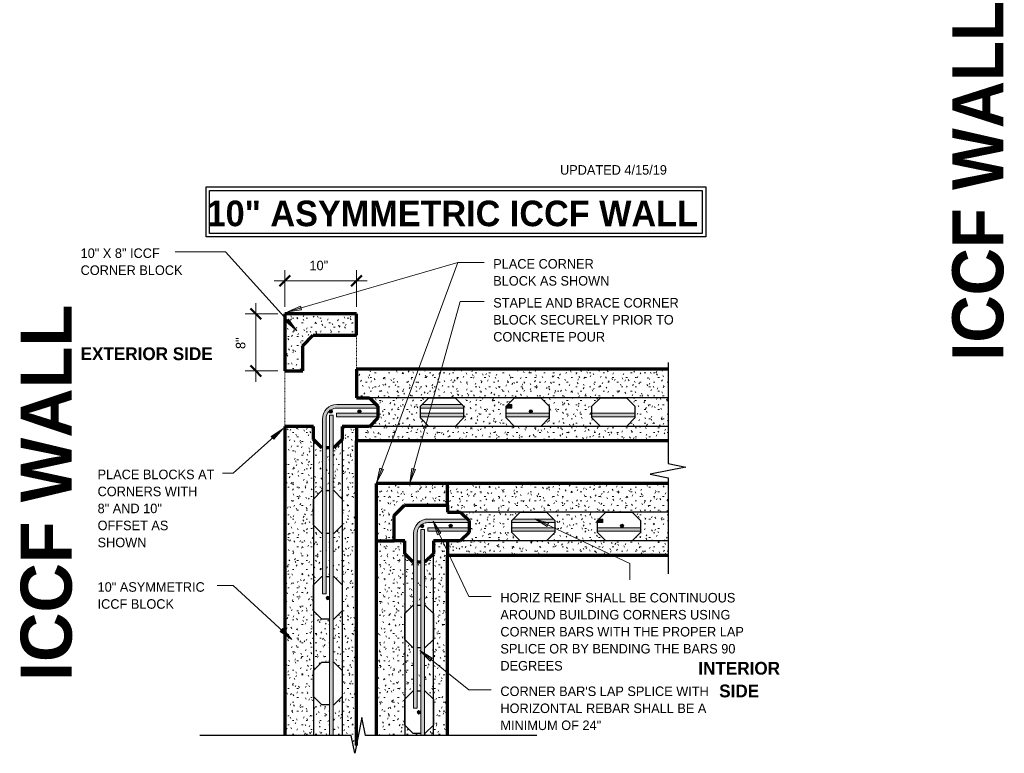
# Model space of a CAD drawing. Header units: inches. Extents: x 0 to 1341, y -35 to 287.
# Tile 12 of 13: x 1068 to 1206, y 9 to 112. Entities that reach past the tile are written whole.
import ezdxf

# ---------------------------------------------------------------- set-up
doc = ezdxf.new("R2010")
doc.units = ezdxf.units.IN
doc.header["$MEASUREMENT"] = 0
doc.linetypes.add('Hidden 1_16_', pattern=[0.09375, 0.0625, -0.03125])
doc.layers.add('A-ANNO-DIMS', color=1, linetype='Continuous')
for name, color, linetype, lineweight in [('A-ANNO-DIMS-16', 1, 'Continuous', 9), ('A-ANNO-TEXT', 2, 'Continuous', 9), ('A-DETL', 5, 'Hidden 1_16_', 9), ('A-DETL-GENF', 3, 'Continuous', 9), ('A-DETL-HLIN', 3, 'Continuous', 70), ('A-DETL-MLIN', 3, 'Continuous', 30)]:
    doc.layers.add(name, color=color, linetype=linetype, lineweight=lineweight)
doc.dimstyles.new('Linear_-_3_32__SBT', dxfattribs={"dimscale": 12, "dimtxt": 0.125, "dimasz": 0.18, "dimexe": 0.125, "dimexo": 0.005208, "dimgap": 0.083333, "dimtad": 1, "dimtoh": 1, "dimdec": 0, "dimzin": 3, "dimdsep": 46, "dimlunit": 4, "dimtxsty": 'Standard', "dimtsz": 0.088388, "dimcen": 0.09, "dimdle": 0.125, "dimazin": 1, "dimtfac": 1, "dimtdec": 0, "dimtmove": 0, "dimatfit": 3, "dimfxl": 0, "dimtvp": 1, "dimtolj": 1, "dimtzin": 0, "dimarcsym": 0})
pattern_1 = [(0, (953.679, 0), (2.56, 0.64), [0.211, -1.709, 0.211, -1.709, -10.24]), (0, (953.679, 0), (2.56, 0.64), [-3.84, 0.211, -3.629, 0.211, -1.709, -4.48]), (0, (953.679, 0), (2.56, 0.64), [-9.6, 0.211, -1.069, 0.211, -2.989]), (120, (954.639, 0.32), (-1.8342563, 1.897025), [0.211, -1.709, 0.211, -1.709, -10.24]), (120, (954.639, 0.32), (-1.8342563, 1.897025), [-3.84, 0.211, -3.629, 0.211, -1.709, -4.48]), (120, (954.639, 0.32), (-1.8342563, 1.897025), [-9.6, 0.211, -1.069, 0.211, -2.989]), (240, (954.959, 1.6), (-0.7257437, -2.537025), [0.211, -1.709, 0.211, -1.709, -10.24]), (240, (954.959, 1.6), (-0.7257437, -2.537025), [-3.84, 0.211, -3.629, 0.211, -1.709, -4.48]), (240, (954.959, 1.6), (-0.7257437, -2.537025), [-9.6, 0.211, -1.069, 0.211, -2.989])]

# ---------------------------------------------------------------- blocks, each defined once
blk = doc.blocks.new('Reinf Bar Bend _NSTRUCTION0')
at = {"layer": 'A-DETL-GENF'}
h = blk.add_hatch(color=256, dxfattribs=at)
edge = h.paths.add_edge_path(flags=0)
edge.add_line((-1.5, 0.5), (-26, 0.5))
edge.add_line((-26, 0.5), (-26, 0))
edge.add_line((-26, 0), (-1.5, 0))
edge.add_spline(control_points=[(-1.5, 0), (-1.31, -0.02), (-0.95, -0.11), (-0.64, -0.32), (-0.5, -0.45)], knot_values=[0, 0, 0, 0, 0.561836, 1.105611, 1.105611, 1.105611, 1.105611], degree=3, periodic=0)
edge.add_line((-0.5, -0.45), (-0.47, -0.44))
edge.add_spline(control_points=[(-0.47, -0.44), (-0.45, -0.44), (-0.43, -0.44), (-0.39, -0.45), (-0.36, -0.47), (-0.32, -0.49), (-0.28, -0.52), (-0.25, -0.57), (-0.24, -0.61), (-0.23, -0.64), (-0.23, -0.68), (-0.23, -0.7), (-0.23, -0.72)], knot_values=[0, 0, 0, 0, 0.054377, 0.080535, 0.10636, 0.1593, 0.212129, 0.264829, 0.31743, 0.343, 0.368839, 0.422397, 0.422397, 0.422397, 0.422397], degree=3, periodic=0)
edge.add_spline(control_points=[(-0.23, -0.72), (-0.18, -0.85), (-0.1, -1.11), (-0.03, -1.37), (0, -1.5)], knot_values=[0, 0, 0, 0, 0.402881, 0.810489, 0.810489, 0.810489, 0.810489], degree=3, periodic=0)
edge.add_line((0, -1.5), (0, -7.25))
edge.add_line((0, -7.25), (0.27, -7.25))
edge.add_line((0.27, -7.25), (0.5, -7.03))
edge.add_line((0.5, -7.03), (0.5, -1.5))
edge.add_spline(control_points=[(0.5, -1.5), (0.5, -1.37), (0.48, -1.17), (0.42, -0.91), (0.35, -0.73), (0.27, -0.56), (0.16, -0.39), (0.05, -0.23), (-0.08, -0.08), (-0.23, 0.05), (-0.39, 0.16), (-0.56, 0.27), (-0.73, 0.35), (-0.91, 0.42), (-1.17, 0.48), (-1.37, 0.5), (-1.5, 0.5)], knot_values=[0, 0, 0, 0, 0.399354, 0.592814, 0.784392, 0.978725, 1.17682, 1.374914, 1.569247, 1.76358, 1.961675, 2.15977, 2.354103, 2.545681, 2.73914, 3.138495, 3.138495, 3.138495, 3.138495], degree=3, periodic=0)
for points in [[(0.27, -19.25), (0.5, -19.03), (0.5, -13.48), (0.27, -13.25), (0, -13.25), (0, -19.25)], [(0, -26), (0.5, -26), (0.5, -25.48), (0.27, -25.25), (0, -25.25)]]:
    blk.add_hatch(color=256, dxfattribs=at).paths.add_polyline_path(points, flags=0)
for p, q in [((-1.5, 0.5), (-26, 0.5)), ((-26, 0.5), (-26, 0)), ((-26, 0), (-1.5, 0)), ((0, -1.5), (0, -7.25)), ((0.5, -7.03), (0.5, -1.5)), ((0, -13.25), (0, -19.25)), ((0.5, -19.03), (0.5, -13.48)), ((0, -25.25), (0, -26)), ((0, -26), (0.5, -26)), ((0.5, -26), (0.5, -25.48))]:
    blk.add_line(p, q, dxfattribs=at)
for centre, radius, start, end in [((-1.5, -1.5), 2, 0, 90), ((-1.5, -1.48), 1.48, 46.6638, 90.1282), ((-1.5, -1.5), 1.5, 359.9935, 31.4582)]:
    blk.add_arc(centre, radius, start, end, dxfattribs=at)
blk = doc.blocks.new('Reinf Bar Eleva_NSTRUCTION0')
at = {"layer": 'A-DETL-GENF'}
for points in [[(16.5, 0), (16.5, 0.5), (10.5, 0.5), (10.5, 0)], [(28.5, 0), (28.5, 0.5), (22.5, 0.5), (22.5, 0)], [(40.5, 0), (40.5, 0.5), (34.5, 0.5), (34.5, 0)], [(52.29, 0), (52.29, 0.5), (46.5, 0.5), (46.5, 0)]]:
    blk.add_hatch(color=256, dxfattribs=at).paths.add_polyline_path(points, flags=0)
for p, q in [((16.5, 0.5), (10.5, 0.5)), ((10.5, 0), (16.5, 0)), ((28.5, 0.5), (22.5, 0.5)), ((22.5, 0), (28.5, 0)), ((40.5, 0.5), (34.5, 0.5)), ((34.5, 0), (40.5, 0)), ((52.29, 0.5), (46.5, 0.5)), ((46.5, 0), (52.29, 0)), ((52.29, 0), (52.29, 0.5))]:
    blk.add_line(p, q, dxfattribs=at)
blk = doc.blocks.new('Reinf Bar Eleva_NSTRUCTION1')
at = {"layer": 'A-DETL-GENF'}
blk.add_hatch(color=256, dxfattribs=at).paths.add_polyline_path([(49.59, 0), (49.59, 0.5), (4.74, 0.5), (4.74, 0)], flags=0)
for p, q in [((49.59, 0.5), (4.74, 0.5)), ((4.74, 0), (49.59, 0)), ((49.59, 0), (49.59, 0.5))]:
    blk.add_line(p, q, dxfattribs=at)
blk = doc.blocks.new('Reinf Bar Eleva_NSTRUCTION2')
at = {"layer": 'A-DETL-GENF'}
for points in [[(22.5, 0.5), (22.5, 0), (28.5, 0), (28.5, 0.5)], [(34.5, 0.5), (34.5, 0), (40.5, 0), (40.5, 0.5)], [(52.29, 0), (52.29, 0.5), (46.5, 0.5), (46.5, 0)]]:
    blk.add_hatch(color=256, dxfattribs=at).paths.add_polyline_path(points, flags=0)
for p, q in [((28.5, 0.5), (22.5, 0.5)), ((22.5, 0), (28.5, 0)), ((40.5, 0.5), (34.5, 0.5)), ((34.5, 0), (40.5, 0)), ((52.29, 0.5), (46.5, 0.5)), ((46.5, 0), (52.29, 0)), ((52.29, 0), (52.29, 0.5))]:
    blk.add_line(p, q, dxfattribs=at)
blk = doc.blocks.new('Reinf Bar Eleva_NSTRUCTION3')
at = {"layer": 'A-DETL-GENF'}
blk.add_hatch(color=256, dxfattribs=at).paths.add_polyline_path([(49.59, 0), (49.59, 0.5), (20.75, 0.5), (20.75, 0)], flags=0)
for p, q in [((49.59, 0.5), (20.75, 0.5)), ((20.75, 0), (49.59, 0)), ((49.59, 0), (49.59, 0.5))]:
    blk.add_line(p, q, dxfattribs=at)
blk = doc.blocks.new('Reinf Bar Secti_NSTRUCTION0')
at = {"layer": 'A-DETL-GENF'}
h = blk.add_hatch(color=256, dxfattribs=at)
edge = h.paths.add_edge_path(flags=0)
edge.add_arc((0, 0), 0.25, 180, 360)
edge.add_arc((0, 0), 0.25, 0, 180)
for start, end in [(0, 180), (180, 0)]:
    blk.add_arc((0, 0), 0.25, start, end, dxfattribs=at)
blk = doc.blocks.new('Break Line2 - B_NSTRUCTION0')
at = {"layer": 'A-DETL-GENF', "lineweight": 30}
for p, q in [((0.5, 2.5), (-0.5, -2.5)), ((1, 0), (0.5, 2.5)), ((-1, 0), (-22.19, 0)), ((-0.5, -2.5), (-1, 0)), ((24.99, 0), (1, 0))]:
    blk.add_line(p, q, dxfattribs=at)
blk = doc.blocks.new('Break Line1 - B_NSTRUCTION0')
at = {"layer": 'A-DETL-GENF', "lineweight": 30}
for p, q in [((-1, 0), (-0.5, 2.5)), ((-0.5, 2.5), (0.5, -2.5)), ((-15.17, 0), (-1, 0)), ((0.5, -2.5), (1, 0)), ((1, 0), (14.44, 0))]:
    blk.add_line(p, q, dxfattribs=at)
blk = doc.blocks.new('DIMBLOCK18-ICCF_NSTRUCTION0')
at = {"layer": 'A-ANNO-DIMS-16'}
for p, q in [((1104.96, 71.36), (1104.96, 76.49)), ((1114.96, 71.36), (1114.96, 76.49)), ((1103.46, 74.99), (1116.46, 74.99)), ((1104.96, 74.99), (1104.96, 71.36)), ((1114.96, 74.99), (1114.96, 71.36))]:
    blk.add_line(p, q, dxfattribs=at)
at = {"layer": 'A-ANNO-DIMS-16', "lineweight": 50}
for p, q in [((1104.96, 74.99), (1104.21, 74.24)), ((1104.96, 74.99), (1105.71, 75.74)), ((1114.96, 74.99), (1114.21, 74.24)), ((1114.96, 74.99), (1115.71, 75.74))]:
    blk.add_line(p, q, dxfattribs=at)
at = {"layer": 'A-ANNO-DIMS-16', "color": 0, "insert": (1108.39, 77.8), "char_height": 1.3341, "width": 3.7714, "attachment_point": 1, "line_spacing_factor": 1.070803}
blk.add_mtext('\\fStylus BT|b0|i0|c0|p34|;10"', dxfattribs=at)
blk = doc.blocks.new('DIMBLOCK19-ICCF_NSTRUCTION0')
at = {"layer": 'A-ANNO-DIMS-16'}
for p, q in [((1100.89, 71.86), (1100.89, 60.86)), ((1103.96, 70.36), (1099.39, 70.36)), ((1100.89, 70.36), (1103.96, 70.36)), ((1103.96, 62.36), (1099.39, 62.36)), ((1100.89, 62.36), (1103.96, 62.36))]:
    blk.add_line(p, q, dxfattribs=at)
at = {"layer": 'A-ANNO-DIMS-16', "lineweight": 50}
for p, q in [((1100.89, 70.36), (1100.14, 71.11)), ((1100.89, 70.36), (1101.64, 69.61)), ((1100.89, 62.36), (1100.14, 63.11)), ((1100.89, 62.36), (1101.64, 61.61))]:
    blk.add_line(p, q, dxfattribs=at)
at = {"layer": 'A-ANNO-DIMS-16', "color": 0, "insert": (1098.08, 65.44), "char_height": 1.3341, "width": 2.2, "attachment_point": 1, "rotation": 90, "line_spacing_factor": 1.070803}
blk.add_mtext('\\fStylus BT|b0|i0|c0|p34|;8"', dxfattribs=at)

msp = doc.modelspace()

# ---------------------------------------------------------------- hatches: boundary and pattern name
at = {"layer": 'A-ANNO-TEXT'}
for points in [[(1107.3, 70.93), (1107.16, 71.43), (1105.31, 70.62)], [(1105.46, 69.62), (1105.07, 69.27), (1106.6, 67.96)], [(1103.05, 53.2), (1103.4, 52.8), (1104.72, 54.33)], [(1118.76, 48.59), (1118.27, 48.77), (1117.82, 46.8)], [(1123.23, 48.58), (1122.73, 48.72), (1122.44, 46.72)], [(1141.66, 40.57), (1141.88, 41.05), (1139.96, 41.66)], [(1126.33, 39.43), (1126.8, 39.66), (1125.71, 41.35)], [(1104.64, 26.3), (1104.28, 25.91), (1105.93, 24.76)], [(1125.24, 21.77), (1125.57, 22.18), (1123.84, 23.23)]]:
    msp.add_hatch(color=7, dxfattribs=at).paths.add_polyline_path(points, flags=0)
at = {"layer": 'A-DETL-GENF'}
h = msp.add_hatch(dxfattribs=at)
h.set_pattern_fill('FP9_26', style=0, pattern_type=2)
h.set_pattern_definition(pattern_1)
h.paths.add_polyline_path([(1104.96, 70.36), (1104.96, 62.36), (1107.47, 62.36), (1107.47, 65.89), (1108.93, 67.36), (1114.96, 67.36), (1114.96, 70.36)], flags=0)
h = msp.add_hatch(dxfattribs=at)
h.set_pattern_fill('FP9_26', style=0, pattern_type=2)
h.set_pattern_definition(pattern_1)
h.paths.add_polyline_path([(1114.96, 62.61), (1114.96, 58.61), (1116.79, 58.61), (1117.96, 57.43), (1117.96, 55.78), (1116.79, 54.61), (1114.96, 54.61), (1114.96, 52.61), (1158.62, 52.61), (1158.62, 62.61)], flags=0)
h.paths.add_polyline_path([(1128.79, 58.61), (1129.96, 57.43), (1129.96, 55.78), (1128.79, 54.61), (1125.13, 54.61), (1123.96, 55.78), (1123.96, 57.43), (1125.13, 58.61)], flags=0)
h.paths.add_polyline_path([(1140.79, 58.61), (1141.96, 57.43), (1141.96, 55.78), (1140.79, 54.61), (1137.13, 54.61), (1135.96, 55.78), (1135.96, 57.43), (1137.13, 58.61)], flags=0)
h.paths.add_polyline_path([(1152.79, 58.61), (1153.96, 57.43), (1153.96, 55.78), (1152.79, 54.61), (1149.13, 54.61), (1147.96, 55.78), (1147.96, 57.43), (1149.13, 58.61)], flags=0)
h = msp.add_hatch(dxfattribs=at)
h.set_pattern_fill('FP9_26', style=0, pattern_type=2)
h.set_pattern_definition(pattern_1)
h.paths.add_polyline_path([(1110.13, 51.61), (1108.96, 52.78), (1108.96, 54.61), (1104.96, 54.61), (1104.96, 11.34), (1111.21, 11.34), (1111.21, 15.61), (1110.13, 15.61), (1108.96, 16.78), (1108.96, 20.43), (1110.13, 21.61), (1111.21, 21.61), (1111.21, 27.61), (1110.13, 27.61), (1108.96, 28.78), (1108.96, 32.43), (1110.13, 33.61), (1110.21, 33.61), (1110.21, 39.61), (1110.13, 39.61), (1108.96, 40.78), (1108.96, 44.43), (1110.13, 45.61), (1110.21, 45.61), (1110.21, 51.61)], flags=0)
h = msp.add_hatch(dxfattribs=at)
h.set_pattern_fill('FP9_26', style=0, pattern_type=2)
h.set_pattern_definition(pattern_1)
h.paths.add_polyline_path([(1114.96, 54.61), (1112.96, 54.61), (1112.96, 52.78), (1111.79, 51.61), (1111.71, 51.61), (1111.71, 45.61), (1111.79, 45.61), (1112.96, 44.43), (1112.96, 40.78), (1111.79, 39.61), (1111.71, 39.61), (1111.71, 33.61), (1111.79, 33.61), (1112.96, 32.43), (1112.96, 28.78), (1111.79, 27.61), (1111.71, 27.61), (1111.71, 21.61), (1111.79, 21.61), (1112.96, 20.43), (1112.96, 16.78), (1111.79, 15.61), (1111.71, 15.61), (1111.71, 11.34), (1114.24, 11.34), (1114.74, 8.84), (1114.96, 9.94)], flags=0)
h = msp.add_hatch(dxfattribs=at)
h.set_pattern_fill('FP9_26', style=0, pattern_type=2)
h.set_pattern_definition(pattern_1)
h.paths.add_polyline_path([(1110.71, 51.61), (1110.71, 45.61), (1111.21, 45.61), (1111.21, 51.61)], flags=0)
h = msp.add_hatch(dxfattribs=at)
h.set_pattern_fill('FP9_26', style=0, pattern_type=2)
h.set_pattern_definition(pattern_1)
h.paths.add_polyline_path([(1117.74, 46.59), (1117.74, 38.59), (1120.25, 38.59), (1120.25, 42.13), (1121.71, 43.59), (1127.74, 43.59), (1127.74, 46.59)], flags=0)
h = msp.add_hatch(dxfattribs=at)
h.set_pattern_fill('FP9_26', style=0, pattern_type=2)
h.set_pattern_definition(pattern_1)
h.paths.add_polyline_path([(1127.74, 46.59), (1127.74, 42.59), (1129.56, 42.59), (1130.74, 41.42), (1130.74, 39.76), (1129.56, 38.59), (1127.74, 38.59), (1127.74, 36.59), (1158.62, 36.59), (1158.62, 46.59)], flags=0)
h.paths.add_polyline_path([(1141.57, 42.59), (1142.74, 41.42), (1142.74, 39.76), (1141.57, 38.59), (1137.91, 38.59), (1136.74, 39.76), (1136.74, 41.42), (1137.91, 42.59)], flags=0)
h.paths.add_polyline_path([(1153.57, 42.59), (1154.74, 41.42), (1154.74, 39.76), (1153.57, 38.59), (1149.91, 38.59), (1148.74, 39.76), (1148.74, 41.42), (1149.91, 42.59)], flags=0)
h = msp.add_hatch(dxfattribs=at)
h.set_pattern_fill('FP9_26', style=0, pattern_type=2)
h.set_pattern_definition(pattern_1)
h.paths.add_polyline_path([(1110.71, 39.61), (1110.71, 33.61), (1111.21, 33.61), (1111.21, 39.61)], flags=0)
h = msp.add_hatch(dxfattribs=at)
h.set_pattern_fill('FP9_26', style=0, pattern_type=2)
h.set_pattern_definition(pattern_1)
h.paths.add_polyline_path([(1122.91, 35.59), (1121.74, 36.76), (1121.74, 38.59), (1117.74, 38.59), (1117.74, 11.34), (1123.98, 11.34), (1123.98, 11.59), (1122.91, 11.59), (1121.74, 12.76), (1121.74, 16.42), (1122.91, 17.59), (1122.98, 17.59), (1122.98, 23.59), (1122.91, 23.59), (1121.74, 24.76), (1121.74, 28.42), (1122.91, 29.59), (1122.98, 29.59), (1122.98, 35.59)], flags=0)
h = msp.add_hatch(dxfattribs=at)
h.set_pattern_fill('FP9_26', style=0, pattern_type=2)
h.set_pattern_definition(pattern_1)
h.paths.add_polyline_path([(1127.74, 38.59), (1125.74, 38.59), (1125.74, 36.76), (1124.57, 35.59), (1124.48, 35.59), (1124.48, 29.59), (1124.57, 29.59), (1125.74, 28.42), (1125.74, 24.76), (1124.57, 23.59), (1124.48, 23.59), (1124.48, 17.59), (1124.57, 17.59), (1125.74, 16.42), (1125.74, 12.76), (1124.57, 11.59), (1124.48, 11.59), (1124.48, 11.34), (1127.74, 11.34)], flags=0)
h = msp.add_hatch(dxfattribs=at)
h.set_pattern_fill('FP9_26', style=0, pattern_type=2)
h.set_pattern_definition(pattern_1)
h.paths.add_polyline_path([(1123.48, 35.59), (1123.48, 29.59), (1123.98, 29.59), (1123.98, 35.59)], flags=0)
h = msp.add_hatch(dxfattribs=at)
h.set_pattern_fill('FP9_26', style=0, pattern_type=2)
h.set_pattern_definition(pattern_1)
h.paths.add_polyline_path([(1123.48, 23.59), (1123.48, 17.59), (1123.98, 17.59), (1123.98, 23.59)], flags=0)

# ---------------------------------------------------------------- linework, layer by layer
at = {"layer": 'A-ANNO-TEXT', "color": 7}
for p, q in [((1093.07, 79.04), (1089.57, 79.04)), ((1096.62, 79.04), (1093.07, 79.04)), ((1106.6, 67.96), (1096.62, 79.04)), ((1105.31, 70.62), (1129.15, 77.55)), ((1117.82, 46.8), (1129.15, 77.55)), ((1129.15, 77.55), (1132.85, 77.55)), ((1129.15, 77.55), (1132.85, 77.55)), ((1122.44, 46.72), (1129.51, 72.1)), ((1129.51, 72.1), (1132.85, 72.1)), ((1107.16, 71.43), (1105.31, 70.62)), ((1105.31, 70.62), (1107.3, 70.93)), ((1107.3, 70.93), (1107.16, 71.43)), ((1105.46, 69.62), (1105.07, 69.27)), ((1105.07, 69.27), (1106.6, 67.96)), ((1106.6, 67.96), (1105.46, 69.62)), ((1104.72, 54.33), (1097.69, 48.07)), ((1104.72, 54.33), (1103.05, 53.2)), ((1103.4, 52.8), (1104.72, 54.33)), ((1103.05, 53.2), (1103.4, 52.8)), ((1118.27, 48.77), (1117.82, 46.8)), ((1117.82, 46.8), (1118.76, 48.59)), ((1118.76, 48.59), (1118.27, 48.77)), ((1122.73, 48.72), (1122.44, 46.72)), ((1122.44, 46.72), (1123.23, 48.58)), ((1123.23, 48.58), (1122.73, 48.72)), ((1097.2, 48.07), (1096.21, 48.07)), ((1097.69, 48.07), (1097.2, 48.07)), ((1141.88, 41.05), (1139.96, 41.66)), ((1139.96, 41.66), (1141.66, 40.57)), ((1139.96, 41.66), (1153.27, 35.42)), ((1126.8, 39.66), (1125.71, 41.35)), ((1125.71, 41.35), (1126.33, 39.43)), ((1125.71, 41.35), (1130.73, 30.81)), ((1141.66, 40.57), (1141.88, 41.05)), ((1126.33, 39.43), (1126.8, 39.66)), ((1153.27, 35.42), (1153.27, 33.14)), ((1096.28, 32.31), (1095.48, 32.31)), ((1097.69, 32.31), (1096.28, 32.31)), ((1105.93, 24.76), (1097.69, 32.31)), ((1130.73, 30.81), (1133.85, 30.81)), ((1104.64, 26.3), (1104.28, 25.91)), ((1105.93, 24.76), (1104.64, 26.3)), ((1104.28, 25.91), (1105.93, 24.76)), ((1125.57, 22.18), (1123.84, 23.23)), ((1123.84, 23.23), (1125.24, 21.77)), ((1123.84, 23.23), (1130.73, 17.71)), ((1125.24, 21.77), (1125.57, 22.18)), ((1130.73, 17.71), (1133.85, 17.71))]:
    msp.add_line(p, q, dxfattribs=at)
at = {"layer": 'A-DETL', "linetype": 'Continuous', "lineweight": 30}
for p, q in [((1093.91, 88.12), (1163.9, 88.12)), ((1093.91, 81.12), (1093.91, 88.12)), ((1094.41, 87.62), (1163.4, 87.62)), ((1094.41, 81.62), (1094.41, 87.62)), ((1163.4, 87.62), (1163.4, 81.62)), ((1163.9, 88.12), (1163.9, 81.12)), ((1163.4, 81.62), (1094.41, 81.62)), ((1163.9, 81.12), (1093.91, 81.12)), ((1123.96, 57.43), (1125.13, 58.61)), ((1125.13, 58.61), (1128.79, 58.61)), ((1128.79, 58.61), (1129.96, 57.43)), ((1135.96, 57.43), (1137.13, 58.61)), ((1137.13, 58.61), (1140.79, 58.61)), ((1140.79, 58.61), (1141.96, 57.43)), ((1147.96, 57.43), (1149.13, 58.61)), ((1149.13, 58.61), (1152.79, 58.61)), ((1152.79, 58.61), (1153.96, 57.43)), ((1123.96, 55.78), (1123.96, 57.43)), ((1129.96, 57.43), (1129.96, 55.78)), ((1135.96, 55.78), (1135.96, 57.43)), ((1141.96, 57.43), (1141.96, 55.78)), ((1147.96, 55.78), (1147.96, 57.43)), ((1153.96, 57.43), (1153.96, 55.78)), ((1125.13, 54.61), (1123.96, 55.78)), ((1129.96, 55.78), (1128.79, 54.61)), ((1137.13, 54.61), (1135.96, 55.78)), ((1141.96, 55.78), (1140.79, 54.61)), ((1149.13, 54.61), (1147.96, 55.78)), ((1153.96, 55.78), (1152.79, 54.61)), ((1128.79, 54.61), (1125.13, 54.61)), ((1140.79, 54.61), (1137.13, 54.61)), ((1152.79, 54.61), (1149.13, 54.61)), ((1108.96, 44.43), (1110.13, 45.61)), ((1110.13, 45.61), (1110.21, 45.61)), ((1110.71, 45.61), (1111.21, 45.61)), ((1111.71, 45.61), (1111.79, 45.61)), ((1111.79, 45.61), (1112.96, 44.43)), ((1108.96, 40.78), (1108.96, 44.43)), ((1112.96, 44.43), (1112.96, 40.78)), ((1136.74, 41.42), (1137.91, 42.59)), ((1136.74, 39.76), (1136.74, 41.42)), ((1137.91, 42.59), (1141.57, 42.59)), ((1141.57, 42.59), (1142.74, 41.42)), ((1142.74, 41.42), (1142.74, 39.76)), ((1148.74, 41.42), (1149.91, 42.59)), ((1148.74, 39.76), (1148.74, 41.42)), ((1149.91, 42.59), (1153.57, 42.59)), ((1153.57, 42.59), (1154.74, 41.42)), ((1154.74, 41.42), (1154.74, 39.76)), ((1110.13, 39.61), (1108.96, 40.78)), ((1112.96, 40.78), (1111.79, 39.61)), ((1110.21, 39.61), (1110.13, 39.61)), ((1111.21, 39.61), (1110.71, 39.61)), ((1111.79, 39.61), (1111.71, 39.61)), ((1137.91, 38.59), (1136.74, 39.76)), ((1142.74, 39.76), (1141.57, 38.59)), ((1149.91, 38.59), (1148.74, 39.76)), ((1154.74, 39.76), (1153.57, 38.59)), ((1141.57, 38.59), (1137.91, 38.59)), ((1153.57, 38.59), (1149.91, 38.59)), ((1108.96, 32.43), (1110.13, 33.61)), ((1110.13, 33.61), (1110.21, 33.61)), ((1110.71, 33.61), (1111.21, 33.61)), ((1111.71, 33.61), (1111.79, 33.61)), ((1111.79, 33.61), (1112.96, 32.43)), ((1108.96, 28.78), (1108.96, 32.43)), ((1112.96, 32.43), (1112.96, 28.78)), ((1121.74, 28.42), (1122.91, 29.59)), ((1122.91, 29.59), (1122.98, 29.59)), ((1123.48, 29.59), (1123.98, 29.59)), ((1124.48, 29.59), (1124.57, 29.59)), ((1124.57, 29.59), (1125.74, 28.42)), ((1110.13, 27.61), (1108.96, 28.78)), ((1111.21, 27.61), (1110.13, 27.61)), ((1111.79, 27.61), (1111.71, 27.61)), ((1112.96, 28.78), (1111.79, 27.61)), ((1121.74, 24.76), (1121.74, 28.42)), ((1125.74, 28.42), (1125.74, 24.76)), ((1122.91, 23.59), (1121.74, 24.76)), ((1122.98, 23.59), (1122.91, 23.59)), ((1123.98, 23.59), (1123.48, 23.59)), ((1124.57, 23.59), (1124.48, 23.59)), ((1125.74, 24.76), (1124.57, 23.59)), ((1108.96, 20.43), (1110.13, 21.61)), ((1110.13, 21.61), (1111.21, 21.61)), ((1111.71, 21.61), (1111.79, 21.61)), ((1111.79, 21.61), (1112.96, 20.43)), ((1108.96, 16.78), (1108.96, 20.43)), ((1112.96, 20.43), (1112.96, 16.78)), ((1110.13, 15.61), (1108.96, 16.78)), ((1112.96, 16.78), (1111.79, 15.61)), ((1121.74, 16.42), (1122.91, 17.59)), ((1122.91, 17.59), (1122.98, 17.59)), ((1123.48, 17.59), (1123.98, 17.59)), ((1124.48, 17.59), (1124.57, 17.59)), ((1124.57, 17.59), (1125.74, 16.42)), ((1111.21, 15.61), (1110.13, 15.61)), ((1111.79, 15.61), (1111.71, 15.61)), ((1121.74, 12.76), (1121.74, 16.42)), ((1125.74, 16.42), (1125.74, 12.76)), ((1122.91, 11.59), (1121.74, 12.76)), ((1125.74, 12.76), (1124.57, 11.59)), ((1123.98, 11.59), (1122.91, 11.59)), ((1124.57, 11.59), (1124.48, 11.59))]:
    msp.add_line(p, q, dxfattribs=at)
at = {"layer": 'A-DETL', "linetype": 'Continuous', "lineweight": 70}
for p, q in [((1107.47, 65.89), (1108.93, 67.36)), ((1108.93, 67.36), (1114.96, 67.36)), ((1107.47, 62.36), (1107.47, 65.89)), ((1114.96, 58.61), (1116.79, 58.61)), ((1116.79, 58.61), (1117.96, 57.43)), ((1117.96, 57.43), (1117.96, 55.78)), ((1117.96, 55.78), (1116.79, 54.61)), ((1108.96, 52.78), (1108.96, 54.61)), ((1112.96, 54.61), (1112.96, 52.78)), ((1116.79, 54.61), (1114.96, 54.61)), ((1110.13, 51.61), (1108.96, 52.78)), ((1112.96, 52.78), (1111.79, 51.61)), ((1110.21, 51.61), (1110.13, 51.61)), ((1111.21, 51.61), (1110.71, 51.61)), ((1111.79, 51.61), (1111.71, 51.61)), ((1120.25, 42.13), (1121.71, 43.59)), ((1121.71, 43.59), (1127.74, 43.59)), ((1120.25, 38.59), (1120.25, 42.13)), ((1127.74, 42.59), (1129.56, 42.59)), ((1129.56, 42.59), (1130.74, 41.42)), ((1130.74, 41.42), (1130.74, 39.76)), ((1130.74, 39.76), (1129.56, 38.59)), ((1121.74, 36.76), (1121.74, 38.59)), ((1125.74, 38.59), (1125.74, 36.76)), ((1129.56, 38.59), (1127.74, 38.59)), ((1122.91, 35.59), (1121.74, 36.76)), ((1125.74, 36.76), (1124.57, 35.59)), ((1122.98, 35.59), (1122.91, 35.59)), ((1123.98, 35.59), (1123.48, 35.59)), ((1124.57, 35.59), (1124.48, 35.59))]:
    msp.add_line(p, q, dxfattribs=at)
at = {"layer": 'A-DETL'}
for p, q in [((1114.96, 67.36), (1114.96, 59.35)), ((1104.96, 64.35), (1104.96, 53.35))]:
    msp.add_line(p, q, dxfattribs=at)
at = {"layer": 'A-DETL-HLIN'}
for p, q in [((1104.96, 70.36), (1104.96, 62.36)), ((1114.96, 70.36), (1104.96, 70.36)), ((1114.96, 67.36), (1114.96, 70.36)), ((1104.96, 62.36), (1107.47, 62.36)), ((1114.96, 62.61), (1114.96, 58.61)), ((1158.62, 62.61), (1114.96, 62.61)), ((1108.96, 54.61), (1104.96, 54.61)), ((1104.96, 54.61), (1104.96, 11.34)), ((1114.96, 54.61), (1112.96, 54.61)), ((1114.96, 54.61), (1114.96, 52.61)), ((1114.96, 9.94), (1114.96, 52.61)), ((1114.96, 52.61), (1158.62, 52.61)), ((1117.74, 46.59), (1117.74, 38.59)), ((1127.74, 46.59), (1117.74, 46.59)), ((1158.62, 46.59), (1127.74, 46.59)), ((1127.74, 43.59), (1127.74, 46.59)), ((1127.74, 43.59), (1127.74, 42.59)), ((1117.74, 38.59), (1117.74, 11.34)), ((1117.74, 38.59), (1120.25, 38.59)), ((1121.74, 38.59), (1120.25, 38.59)), ((1127.74, 38.59), (1125.74, 38.59)), ((1127.74, 38.59), (1127.74, 36.59)), ((1127.74, 11.34), (1127.74, 36.59)), ((1127.74, 36.59), (1158.62, 36.59))]:
    msp.add_line(p, q, dxfattribs=at)
at = {"layer": 'A-DETL-MLIN'}
for p, q in [((1158.62, 58.6), (1114.96, 58.6)), ((1108.96, 54.61), (1108.96, 11.34)), ((1112.96, 54.61), (1112.96, 11.34)), ((1158.62, 54.61), (1114.96, 54.61)), ((1158.62, 42.59), (1127.74, 42.59)), ((1121.74, 38.59), (1121.74, 11.34)), ((1125.73, 38.59), (1125.73, 11.34)), ((1158.62, 38.59), (1127.74, 38.59))]:
    msp.add_line(p, q, dxfattribs=at)

# ---------------------------------------------------------------- block references
at = {"layer": 'A-DETL-GENF'}
for name, p, rotation in [('Break Line1 - B_NSTRUCTION0', (1158.62, 48.4), 270.0000000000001), ('Reinf Bar Bend _NSTRUCTION0', (1110.71, 57.16), 89.99999999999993), ('Reinf Bar Eleva_NSTRUCTION1', (1111.71, 6.6), 90.00000000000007), ('Reinf Bar Eleva_NSTRUCTION0', (1164.46, 56.44), 180), ('Reinf Bar Bend _NSTRUCTION0', (1123.48, 41.14), 89.99999999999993), ('Reinf Bar Eleva_NSTRUCTION3', (1124.48, -9.41), 90.00000000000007), ('Reinf Bar Eleva_NSTRUCTION2', (1177.24, 40.42), 180)]:
    msp.add_blockref(name, p, dxfattribs=dict(at, rotation=rotation))
for name, p in [('Reinf Bar Secti_NSTRUCTION0', (1111.39, 56.69)), ('Reinf Bar Secti_NSTRUCTION0', (1115.39, 56.69)), ('Reinf Bar Secti_NSTRUCTION0', (1139.39, 56.69)), ('Reinf Bar Secti_NSTRUCTION0', (1124.17, 40.67)), ('Reinf Bar Secti_NSTRUCTION0', (1128.17, 40.67)), ('Reinf Bar Secti_NSTRUCTION0', (1152.17, 40.67)), ('Reinf Bar Secti_NSTRUCTION0', (1110.96, 30.59)), ('Break Line2 - B_NSTRUCTION0', (1115.24, 11.34)), ('Reinf Bar Secti_NSTRUCTION0', (1123.73, 14.58))]:
    msp.add_blockref(name, p, dxfattribs=at)

# ---------------------------------------------------------------- texts
at = {"layer": 'A-ANNO-TEXT', "color": 253, "char_height": 7.1651, "width": 59.904, "attachment_point": 1, "rotation": 90, "line_spacing_factor": 1.063354}
for insert in [(1198.41, 63.76), (1067.94, 18.96)]:
    msp.add_mtext('\\fStylus BT|b1|i0|c0|p34|;ICCF WALL', dxfattribs=dict(at, insert=insert))
at = {"layer": 'A-ANNO-TEXT', "color": 7}
for s, insert, char_height, width, attachment_point, line_spacing_factor in [('\\fStylus BT|b0|i0|c0|p34|;UPDATED 4/15/19', (1143.48, 91.18), 1.3341, 19.422, 1, 1.070803), ('\\fStylus BT|b1|i0|c0|p34|;10" ASYMMETRIC ICCF WALL', (1093.99, 86.21), 3.5826, 82.272, 1, 1.063354), ('\\fStylus BT|b0|i0|c0|p34|;10" X 8" ICCF\\PCORNER BLOCK', (1076.34, 79.52), 1.3341, 16.902, 1, 1.070803), ('\\fStylus BT|b0|i0|c0|p34|;PLACE CORNER\\PBLOCK AS SHOWN', (1134.13, 78.03), 1.3341, 19.962, 1, 1.070803), ('\\fStylus BT|b0|i0|c0|p34|;STAPLE AND BRACE CORNER\\PBLOCK SECURELY PRIOR TO\\PCONCRETE POUR', (1134.13, 72.58), 1.3341, 30.564, 1, 1.070803), ('\\fStylus BT|b1|i0|c0|p34|;EXTERIOR SIDE', (1076.34, 65.67), 1.7913, 21.336, 1, 1.063354), ('\\fStylus BT|b0|i0|c0|p34|;PLACE BLOCKS AT\\PCORNERS WITH\\P8" AND 10"\\POFFSET AS\\PSHOWN', (1078.72, 48.55), 1.3341, 19.458, 1, 1.070803), ('\\fStylus BT|b0|i0|c0|p34|;10" ASYMMETRIC\\PICCF BLOCK', (1078.72, 32.79), 1.3341, 18.576, 1, 1.070803), ('\\fStylus BT|b0|i0|c0|p34|;HORIZ REINF SHALL BE CONTINUOUS\\PAROUND BUILDING CORNERS USING\\PCORNER BARS WITH THE PROPER LAP\\PSPLICE OR BY BENDING THE BARS 90\\PDEGREES', (1135.13, 31.29), 1.3341, 40.284, 1, 1.070803), ('\\fStylus BT|b1|i0|c0|p34|;INTERIOR\\PSIDE', (1168.57, 21.64), 1.7913, 13.128, 2, 1.063354), ('\\fStylus BT|b0|i0|c0|p34|;CORNER BAR\'S LAP SPLICE WITH\\PHORIZONTAL REBAR SHALL BE A\\PMINIMUM OF 24"', (1135.13, 18.19), 1.3341, 34.434, 1, 1.070803)]:
    msp.add_mtext(s, dxfattribs=dict(at, insert=insert, char_height=char_height, width=width, attachment_point=attachment_point, line_spacing_factor=line_spacing_factor))

# ---------------------------------------------------------------- dimensions: what is measured, and where the dimension line sits
at = {"layer": 'A-ANNO-DIMS', "lineweight": 9}
dim = msp.add_linear_dim(base=(1114.96, 74.99), p1=(1104.96, 70.36), p2=(1114.96, 70.36), dimstyle='Linear_-_3_32__SBT', dxfattribs=at)
dim.commit()
dim.dimension.update_dxf_attribs({"geometry": 'DIMBLOCK18-ICCF_NSTRUCTION0', "text_midpoint": (1109.96, 76.74)})
dim = msp.add_linear_dim(base=(1100.89, 62.36), p1=(1104.96, 70.36), p2=(1104.96, 62.36), angle=90, dimstyle='Linear_-_3_32__SBT', dxfattribs=at)
dim.commit()
dim.dimension.update_dxf_attribs({"geometry": 'DIMBLOCK19-ICCF_NSTRUCTION0', "text_midpoint": (1099.14, 66.36)})

doc.saveas('drawing.dxf')
